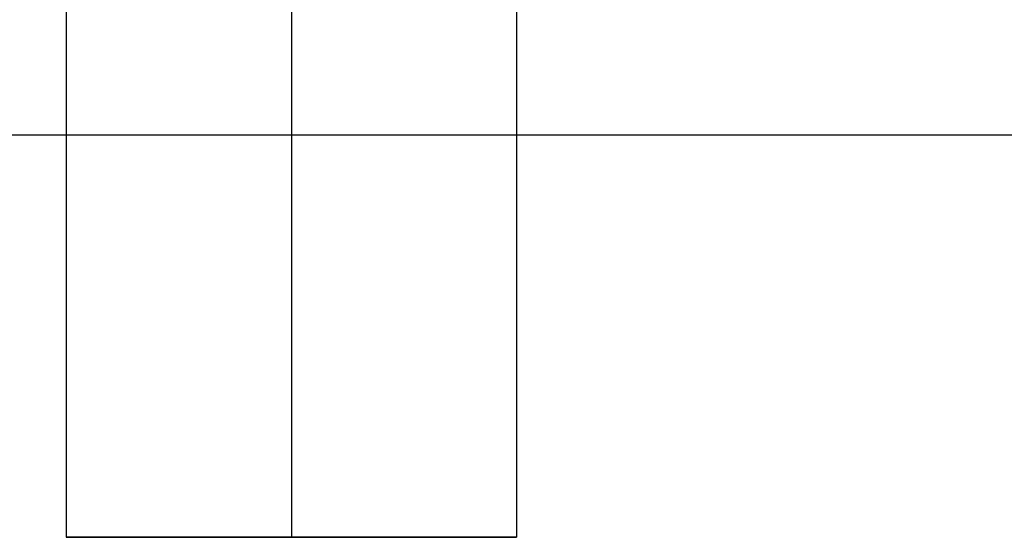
# Model space of a CAD drawing. Header units: millimetres. Extents: x -429 to 422, y -262 to 259.
# Tile 23 of 220: x -358 to -347, y 150 to 156. Entities that reach past the tile are written whole.
import ezdxf

# ---------------------------------------------------------------- set-up
doc = ezdxf.new("R2010")
doc.units = ezdxf.units.MM
doc.layers.add('Default', color=7, linetype='Continuous', true_color=0x000000)

msp = doc.modelspace()

# ---------------------------------------------------------------- linework, layer by layer
at = {"layer": 'Default'}
for p, q in [((-357.627, 150.065, 776.822), (-352.627, 150.065, 776.822)), ((-355.127, 150.065, 774.322), (-355.127, 150.065, 779.322))]:
    msp.add_line(p, q, dxfattribs=at)
for points in [[(-357.627, 195.065, 776.822), (-357.627, 172.565, 776.822), (-357.627, 150.065, 776.822)], [(-355.127, 195.065, 779.322), (-355.127, 172.565, 779.322), (-355.127, 150.065, 779.322)], [(-355.127, 195.065, 774.322), (-355.127, 172.565, 774.322), (-355.127, 150.065, 774.322)], [(-352.627, 195.065, 776.822), (-352.627, 172.565, 776.822), (-352.627, 150.065, 776.822)], [(411.873, 154.531, 771.822), (-3.127, 154.531, 771.822), (-418.127, 154.531, 771.822)], [(-295.127, 154.531, 780.822), (-356.627, 154.531, 780.822), (-418.127, 154.531, 780.822)]]:
    msp.add_open_spline(points, degree=2, dxfattribs=at)
msp.add_rational_spline([(-352.627, 150.065, 776.822), (-352.627, 150.065, 779.322), (-355.127, 150.065, 779.322), (-357.627, 150.065, 779.322), (-357.627, 150.065, 776.822), (-357.627, 150.065, 774.322), (-355.127, 150.065, 774.322), (-352.627, 150.065, 774.322), (-352.627, 150.065, 776.822)], [1, 0.707106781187, 1, 0.707106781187, 1, 0.707106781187, 1, 0.707106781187, 1], degree=2, knots=[0, 0, 0, 5.497787, 5.497787, 10.995574, 10.995574, 16.493361, 16.493361, 21.991149, 21.991149, 21.991149], dxfattribs=at)

doc.saveas('drawing.dxf')
